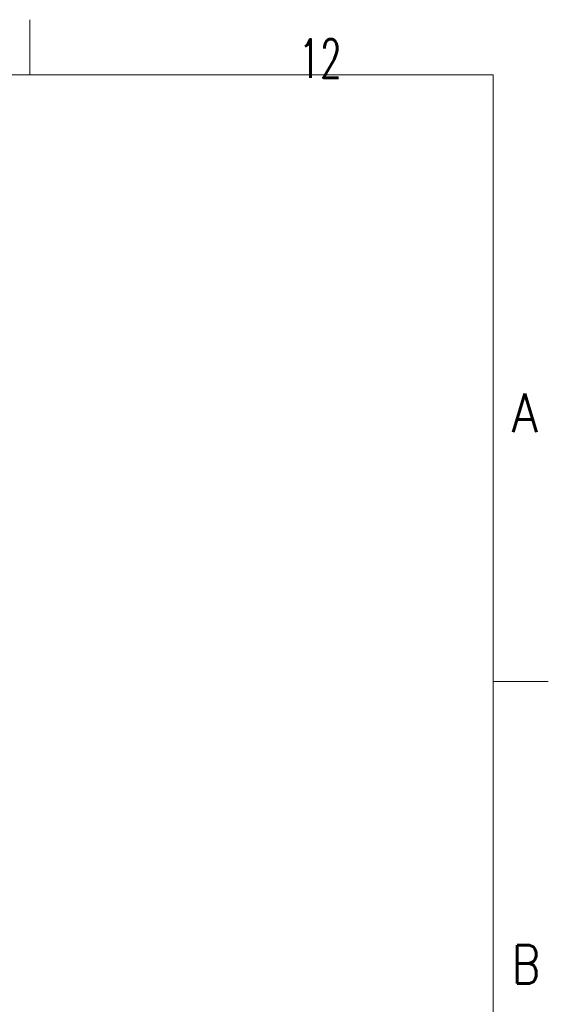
# Model space of a CAD drawing. Header units: inches. Extents: x 0 to 23760, y -13 to 16800.
# Tile 204 of 204: x 21843 to 23760, y 13229 to 16800. Entities that reach past the tile are written whole.
import ezdxf

# ---------------------------------------------------------------- set-up
doc = ezdxf.new("R2010")
doc.units = ezdxf.units.IN
doc.layers.add('210', color=7, linetype='Continuous', true_color=0xffffff)
doc.styles.add('latin_extended', font='simplex.shx')

msp = doc.modelspace()

# ---------------------------------------------------------------- linework, layer by layer
at = {"layer": '210', "color": 7, "linetype": 'Continuous', "lineweight": 18}
for p, q in [((21880, 16600), (21880, 16800)), ((200, 16600), (23560, 16600)), ((23560, 200), (23560, 16600)), ((23760, 14400), (23560, 14400))]:
    msp.add_line(p, q, dxfattribs=at)

# ---------------------------------------------------------------- texts
at = {"layer": '210', "color": 211, "linetype": 'Continuous', "lineweight": 18, "char_height": 140, "attachment_point": 7, "line_spacing_factor": 0.963855, "style": 'latin_extended'}
for s, insert in [('\\W0.6453;12', (22855.328, 16589.303)), ('\\W0.8818;A', (23627.11, 15303.644)), ('\\W0.8203;B', (23627.11, 13303.644))]:
    msp.add_mtext(s, dxfattribs=dict(at, insert=insert))

doc.saveas('drawing.dxf')
